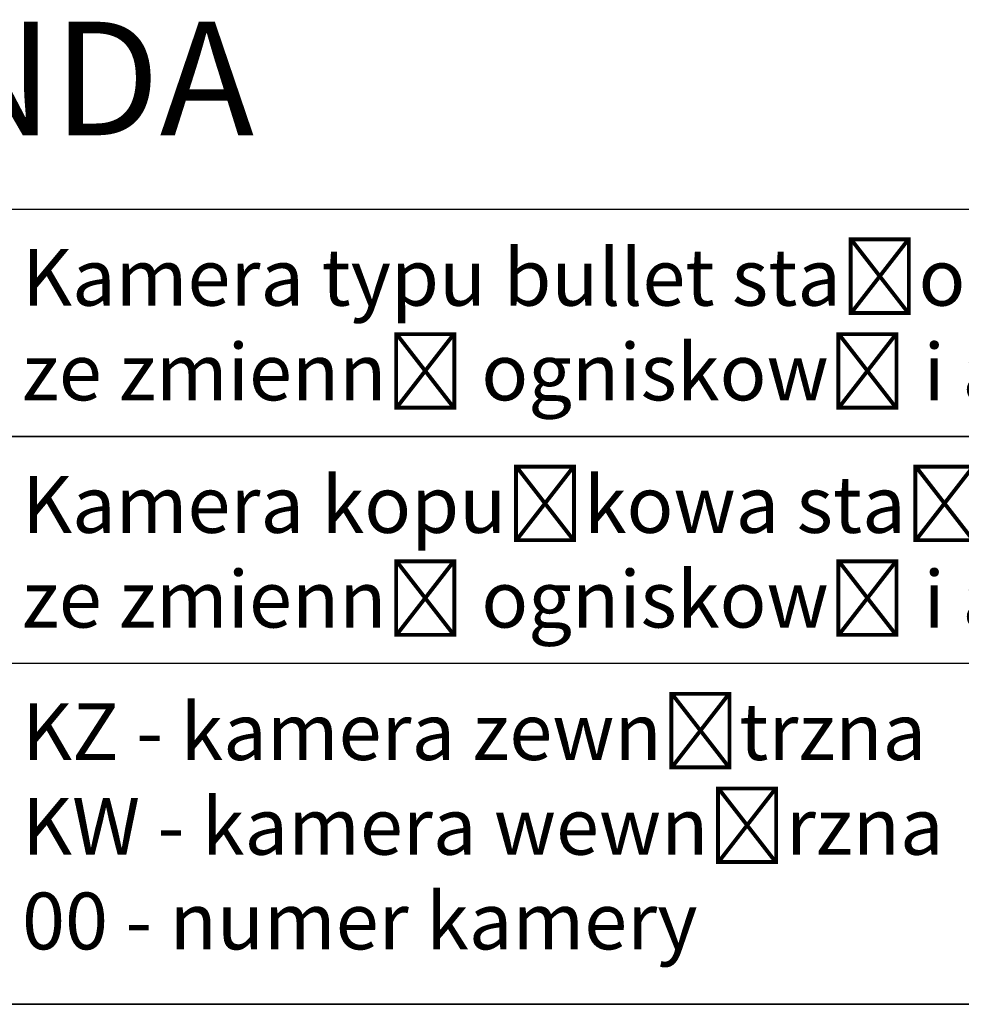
# Model space of a CAD drawing. Header units: metres. Extents: x 10441 to 19716, y -6570 to 1447.
# Tile 134 of 136: x 19222 to 19471, y -3410 to -3150. Entities that reach past the tile are written whole.
import ezdxf

# ---------------------------------------------------------------- set-up
doc = ezdxf.new("R2010")
doc.units = ezdxf.units.M
doc.header["$MEASUREMENT"] = 0
doc.layers.add('EB_opis', color=7, linetype='Continuous')
doc.styles.add('ARIAL', font='arial.ttf')

# ---------------------------------------------------------------- blocks, each defined once
blk = doc.blocks.new('opis tabela 55324266')
at = {"layer": 'EB_opis', "linetype": 'Continuous'}
for p, q in [((-89925323.82, -54747727.19), (-89924823.82, -54747727.19)), ((-89924823.82, -54747787.19), (-89925323.82, -54747787.19))]:
    blk.add_line(p, q, dxfattribs=at)

msp = doc.modelspace()

# ---------------------------------------------------------------- linework, layer by layer
at = {"layer": 'EB_opis', "linetype": 'Continuous'}
msp.add_line((19715.92, -3410.28), (19215.92, -3410.28), dxfattribs=at)

# ---------------------------------------------------------------- block references
for p in [(89944539.74, 54744526.91), (89944539.74, 54744466.91), (89944539.74, 54744316.91)]:
    msp.add_blockref('opis tabela 55324266', p, dxfattribs=at)

# ---------------------------------------------------------------- texts
at = {"layer": 'EB_opis', "linetype": 'Continuous', "attachment_point": 1, "style": 'ARIAL'}
for s, insert, char_height in [('LEGENDA', (19102.86, -3150.76), 30), ('Kamera typu bullet stałopozycyjna 4 Mpx\\Pze zmienną ogniskową i autofokusem', (19222.86, -3210.76), 15), ('Kamera kopułkowa stałopozycyjna 4 Mpx\\Pze zmienną ogniskową i autofokusem', (19222.86, -3270.76), 15), ('{\\fArial Narrow|b0|i0|c238|p39;\\C0;KZ - kamera zewnętrzna\\PKW - kamera wewnęrzna\\P00 - numer kamery}', (19222.86, -3330.76), 15)]:
    msp.add_mtext_dynamic_manual_height_columns(s, width=484.3485, gutter_width=1, heights=[0], dxfattribs=dict(at, insert=insert, char_height=char_height))

doc.saveas('drawing.dxf')
